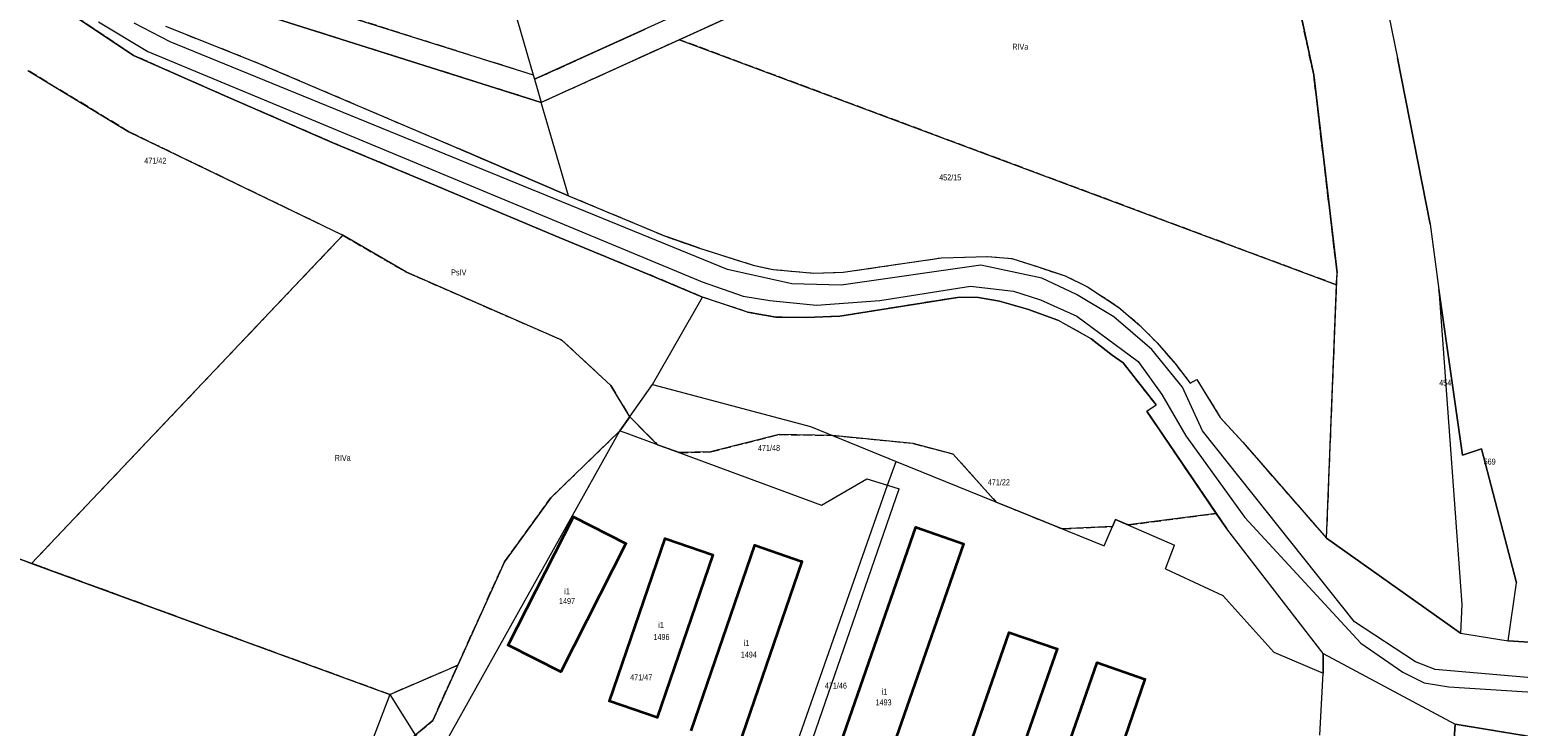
# Model space of a CAD drawing. Header units: metres. Extents: x 7496145 to 7500200, y 5498500 to 5502080.
# Tile 130 of 202: x 7497985 to 7498358, y 5500812 to 5500987. Entities that reach past the tile are written whole.
import ezdxf
from ezdxf.enums import TextEntityAlignment as Align

# ---------------------------------------------------------------- set-up
doc = ezdxf.new("R2010")
doc.units = ezdxf.units.M
doc.header["$MEASUREMENT"] = 0
for name, pattern in [('2.25_0.75', [3, 2.25, -0.75]), ('219-1000', [0]), ('egug-1000', [0])]:
    doc.linetypes.add(name, pattern=pattern)
doc.layers.get('0').update_dxf_attribs({"color": 2, "linetype": 'CONTINUOUS', "lineweight": 5})
for name, color, linetype in [('209-oznaczenie konturu klasyfikacyjnego', 7, 'CONTINUOUS'), ('211-numer działki ewidencyjnej', 7, 'CONTINUOUS'), ('217-kontur klasyfikacyjny', 7, 'CONTINUOUS'), ('218-kontur użytku gruntowego', 7, 'CONTINUOUS'), ('219-działka ewidencyjna', 7, 'CONTINUOUS'), ('312-budynek ewidencyjny', 7, 'CONTINUOUS'), ('312-oznaczenie budynku ewidencyjnego', 7, 'CONTINUOUS'), ('312-oznaczenie budynku ewidencyjnego-Atr117', 7, 'CONTINUOUS'), ('Punkt budynku', 7, 'CONTINUOUS')]:
    doc.layers.add(name, color=color, linetype=linetype)
doc.styles.get("Standard").update_dxf_attribs({"font": 'Working1250', "width": 0.75})

# ---------------------------------------------------------------- blocks, each defined once
blk = doc.blocks.new('PUNKTBUD')
at = {"color": 0}
blk.add_circle((0, 0), 0.09, dxfattribs=at)

msp = doc.modelspace()

# ---------------------------------------------------------------- linework, layer by layer
at = {"layer": '217-kontur klasyfikacyjny', "color": 3, "linetype": '2.25_0.75', "lineweight": 18, "flags": 128}
for points in [[(7498306.79, 5500975.48), (7498293.3, 5501038.73)], [(7498221.82, 5501017.96), (7498147.89, 5500984.33)], [(7498046.94, 5500995.84), (7498111.26, 5500975.51)], [(7498011.13, 5500980.39), (7497993.56, 5500992.05)], [(7498113.27, 5500968.58), (7498037.13, 5500992.64)], [(7498019.08, 5500987.7), (7498042.36, 5500978.48)], [(7498111.58, 5500974.4), (7498139.31, 5500987)], [(7498147.89, 5500984.33), (7498113.27, 5500968.58)], [(7498312.53, 5500922.89), (7498147.89, 5500984.33)], [(7498033.84, 5500970.32), (7498011.13, 5500980.39)], [(7498009.97, 5500961.25), (7497984.64, 5500976.59)], [(7498042.36, 5500978.48), (7498092.55, 5500957.03)], [(7498111.26, 5500975.51), (7498111.58, 5500974.4)], [(7498312.65, 5500925.89), (7498306.79, 5500975.48)], [(7498061.06, 5500958.5), (7498033.84, 5500970.32)], [(7498063.55, 5500935.31), (7498009.97, 5500961.25)], [(7498085.8, 5500948.2), (7498061.06, 5500958.5)], [(7498092.55, 5500957.03), (7498120.09, 5500945.23)], [(7498117.73, 5500934.73), (7498085.8, 5500948.2)], [(7498120.09, 5500945.23), (7498144.53, 5500935)], [(7497985.58, 5500853.09), (7498063.55, 5500935.31)], [(7498063.55, 5500935.31), (7498079.49, 5500926.05)], [(7498140.42, 5500925.4), (7498117.73, 5500934.73)], [(7498144.53, 5500935), (7498152.94, 5500932.11)], [(7498152.94, 5500932.11), (7498166.34, 5500927.82)], [(7498166.34, 5500927.82), (7498171.34, 5500926.73)], [(7498188.94, 5500926.05), (7498213.54, 5500929.68)], [(7498213.54, 5500929.68), (7498225.04, 5500929.99)], [(7498225.04, 5500929.99), (7498231.14, 5500929.5)], [(7498231.14, 5500929.5), (7498237.74, 5500927.4)], [(7498237.74, 5500927.4), (7498244.55, 5500925.11)], [(7498079.49, 5500926.05), (7498118.44, 5500909.05)], [(7498153.64, 5500919.81), (7498140.42, 5500925.4)], [(7498171.34, 5500926.73), (7498181.54, 5500925.84)], [(7498181.54, 5500925.84), (7498188.94, 5500926.05)], [(7498244.55, 5500925.11), (7498250.15, 5500922.42)], [(7498312.53, 5500922.89), (7498312.65, 5500925.89)], [(7498164.95, 5500916.08), (7498153.64, 5500919.81)], [(7498217.55, 5500919.74), (7498188.03, 5500915.02)], [(7498222.8, 5500919.7), (7498217.55, 5500919.74)], [(7498250.15, 5500922.42), (7498257.96, 5500917.23)], [(7498310.02, 5500859.38), (7498312.53, 5500922.89)], [(7498172.03, 5500914.79), (7498164.95, 5500916.08)], [(7498228.1, 5500918.76), (7498222.8, 5500919.7)], [(7498235.08, 5500916.76), (7498228.1, 5500918.76)], [(7498242.67, 5500914.08), (7498235.08, 5500916.76)], [(7498257.96, 5500917.23), (7498263.26, 5500912.73)], [(7498179.61, 5500914.69), (7498172.03, 5500914.79)], [(7498188.03, 5500915.02), (7498179.61, 5500914.69)], [(7498251.06, 5500909.36), (7498242.67, 5500914.08)], [(7498263.26, 5500912.73), (7498267.57, 5500908.34)], [(7498118.44, 5500909.05), (7498130.67, 5500897.68)], [(7498256.33, 5500905.23), (7498251.06, 5500909.36)], [(7498259.07, 5500903.31), (7498256.33, 5500905.23)], [(7498267.57, 5500908.34), (7498272.07, 5500903.14)], [(7498267.33, 5500892.79), (7498259.07, 5500903.31)], [(7498272.07, 5500903.14), (7498275.88, 5500898.25)], [(7498130.67, 5500897.68), (7498135.42, 5500889.78)], [(7498275.88, 5500898.25), (7498277.48, 5500899.15)], [(7498277.48, 5500899.15), (7498283.39, 5500889.65)], [(7497873.96, 5500893.96), (7497985.58, 5500853.09)], [(7498264.97, 5500891.22), (7498267.33, 5500892.79)], [(7498282.37, 5500865.61), (7498264.97, 5500891.22)], [(7498115.63, 5500869.48), (7498132.98, 5500886.31)], [(7498132.98, 5500886.31), (7498135.42, 5500889.78)], [(7498135.42, 5500889.78), (7498142.41, 5500882.83)], [(7498283.39, 5500889.65), (7498289, 5500883.46)], [(7498142.41, 5500882.83), (7498147.81, 5500880.84)], [(7498155.69, 5500881.03), (7498172.85, 5500885.39)], [(7498172.85, 5500885.39), (7498186.2, 5500885.17)], [(7498186.2, 5500885.17), (7498206.42, 5500883.17)], [(7498206.42, 5500883.17), (7498216.47, 5500880.49)], [(7498289, 5500883.46), (7498310.02, 5500859.38)], [(7498147.81, 5500880.84), (7498155.69, 5500881.03)], [(7498216.47, 5500880.49), (7498227.27, 5500868.44)], [(7498104.04, 5500853.48), (7498115.63, 5500869.48)], [(7498227.27, 5500868.44), (7498243.75, 5500861.75)], [(7498256.39, 5500862.36), (7498257.16, 5500864.11)], [(7498257.16, 5500864.11), (7498260.32, 5500862.72)], [(7498260.32, 5500862.72), (7498282.37, 5500865.61)], [(7498243.75, 5500861.75), (7498256.39, 5500862.36)], [(7498075.34, 5500820.23), (7497985.58, 5500853.09)], [(7498092.33, 5500827.56), (7498104.04, 5500853.48)], [(7498092.33, 5500827.56), (7498075.34, 5500820.23)], [(7498086.06, 5500813.69), (7498092.33, 5500827.56)], [(7498066.61, 5500797.4), (7498086.06, 5500813.69)], [(7498342.23, 5500812.79), (7498341.89, 5500807.77)], [(7498368.51, 5500808.46), (7498342.23, 5500812.79)]]:
    msp.add_lwpolyline(points, dxfattribs=at)
at = {"layer": '218-kontur użytku gruntowego', "color": 3, "linetype": 'egug-1000', "lineweight": 18, "flags": 128}
for points in [[(7498306.79, 5500975.48), (7498293.3, 5501038.73)], [(7498221.82, 5501017.96), (7498147.89, 5500984.33)], [(7498046.94, 5500995.84), (7498111.26, 5500975.51)], [(7498011.13, 5500980.39), (7497993.56, 5500992.05)], [(7498113.27, 5500968.58), (7498037.13, 5500992.64)], [(7498002.37, 5500988.82), (7498014.67, 5500981.38)], [(7498020.29, 5500983.79), (7498011.24, 5500988.43)], [(7498019.08, 5500987.7), (7498042.36, 5500978.48)], [(7498111.58, 5500974.4), (7498139.31, 5500987)], [(7498325.63, 5500990.28), (7498327.81, 5500979.72)], [(7498159.94, 5500926.71), (7498020.29, 5500983.79)], [(7498147.89, 5500984.33), (7498113.27, 5500968.58)], [(7498147.89, 5500984.33), (7498312.53, 5500922.89)], [(7498033.84, 5500970.32), (7498011.13, 5500980.39)], [(7498014.67, 5500981.38), (7498153.54, 5500923.64)], [(7498327.81, 5500979.72), (7498335.96, 5500938.07)], [(7497984.64, 5500976.59), (7498009.97, 5500961.25)], [(7498042.36, 5500978.48), (7498092.55, 5500957.03)], [(7498111.26, 5500975.51), (7498111.58, 5500974.4)], [(7498312.65, 5500925.89), (7498306.79, 5500975.48)], [(7498061.06, 5500958.5), (7498033.84, 5500970.32)], [(7498009.97, 5500961.25), (7498063.55, 5500935.31)], [(7498085.8, 5500948.2), (7498061.06, 5500958.5)], [(7498092.55, 5500957.03), (7498120.09, 5500945.23)], [(7498117.73, 5500934.73), (7498085.8, 5500948.2)], [(7498120.09, 5500945.23), (7498144.53, 5500935)], [(7498063.55, 5500935.31), (7497985.58, 5500853.09)], [(7498079.49, 5500926.05), (7498063.55, 5500935.31)], [(7498140.42, 5500925.4), (7498117.73, 5500934.73)], [(7498144.53, 5500935), (7498152.94, 5500932.11)], [(7498335.96, 5500938.07), (7498338.17, 5500921.76)], [(7498152.94, 5500932.11), (7498166.34, 5500927.82)], [(7498166.34, 5500927.82), (7498171.34, 5500926.73)], [(7498223.4, 5500927.85), (7498188.41, 5500922.84)], [(7498188.94, 5500926.05), (7498213.54, 5500929.68)], [(7498213.54, 5500929.68), (7498225.04, 5500929.99)], [(7498238.65, 5500924.54), (7498223.4, 5500927.85)], [(7498225.04, 5500929.99), (7498231.14, 5500929.5)], [(7498231.14, 5500929.5), (7498237.74, 5500927.4)], [(7498237.74, 5500927.4), (7498244.55, 5500925.11)], [(7498118.44, 5500909.05), (7498079.49, 5500926.05)], [(7498153.64, 5500919.81), (7498140.42, 5500925.4)], [(7498153.54, 5500923.64), (7498163.88, 5500920.04)], [(7498176.06, 5500923.17), (7498159.94, 5500926.71)], [(7498171.34, 5500926.73), (7498181.54, 5500925.84)], [(7498181.54, 5500925.84), (7498188.94, 5500926.05)], [(7498247.34, 5500920.47), (7498238.65, 5500924.54)], [(7498244.55, 5500925.11), (7498250.15, 5500922.42)], [(7498312.53, 5500922.89), (7498312.65, 5500925.89)], [(7498164.95, 5500916.08), (7498153.64, 5500919.81)], [(7498163.88, 5500920.04), (7498170.57, 5500918.93)], [(7498188.41, 5500922.84), (7498176.06, 5500923.17)], [(7498217.55, 5500919.74), (7498188.03, 5500915.02)], [(7498198.09, 5500918.96), (7498220.79, 5500922.58)], [(7498222.8, 5500919.7), (7498217.55, 5500919.74)], [(7498220.79, 5500922.58), (7498231.56, 5500921.34)], [(7498231.56, 5500921.34), (7498238.31, 5500919.14)], [(7498256.72, 5500914.89), (7498247.34, 5500920.47)], [(7498250.15, 5500922.42), (7498257.96, 5500917.23)], [(7498310.02, 5500859.38), (7498312.53, 5500922.89)], [(7498344.06, 5500880.23), (7498338.17, 5500921.76)], [(7498338.17, 5500921.76), (7498343.89, 5500842.83)], [(7498172.03, 5500914.79), (7498164.95, 5500916.08)], [(7498170.57, 5500918.93), (7498182.24, 5500917.8)], [(7498182.24, 5500917.8), (7498198.09, 5500918.96)], [(7498228.1, 5500918.76), (7498222.8, 5500919.7)], [(7498235.08, 5500916.76), (7498228.1, 5500918.76)], [(7498242.67, 5500914.08), (7498235.08, 5500916.76)], [(7498238.31, 5500919.14), (7498247.46, 5500915.07)], [(7498257.96, 5500917.23), (7498263.26, 5500912.73)], [(7498179.61, 5500914.69), (7498172.03, 5500914.79)], [(7498188.03, 5500915.02), (7498179.61, 5500914.69)], [(7498251.06, 5500909.36), (7498242.67, 5500914.08)], [(7498247.46, 5500915.07), (7498262.78, 5500903.68)], [(7498266.24, 5500906.68), (7498256.72, 5500914.89)], [(7498263.26, 5500912.73), (7498267.57, 5500908.34)], [(7498130.67, 5500897.68), (7498118.44, 5500909.05)], [(7498256.33, 5500905.23), (7498251.06, 5500909.36)], [(7498259.07, 5500903.31), (7498256.33, 5500905.23)], [(7498273.93, 5500897.24), (7498266.24, 5500906.68)], [(7498267.57, 5500908.34), (7498272.07, 5500903.14)], [(7498267.33, 5500892.79), (7498259.07, 5500903.31)], [(7498262.78, 5500903.68), (7498268.75, 5500895.41)], [(7498272.07, 5500903.14), (7498275.88, 5500898.25)], [(7498135.42, 5500889.78), (7498130.67, 5500897.68)], [(7498275.88, 5500898.25), (7498277.48, 5500899.15)], [(7498277.48, 5500899.15), (7498283.39, 5500889.65)], [(7497985.58, 5500853.09), (7497873.96, 5500893.96)], [(7498268.75, 5500895.41), (7498274.79, 5500885.03)], [(7498278.97, 5500886.27), (7498273.93, 5500897.24)], [(7498264.97, 5500891.22), (7498267.33, 5500892.79)], [(7498282.37, 5500865.61), (7498264.97, 5500891.22)], [(7498132.98, 5500886.31), (7498115.63, 5500869.48)], [(7498135.42, 5500889.78), (7498132.98, 5500886.31)], [(7498142.41, 5500882.83), (7498135.42, 5500889.78)], [(7498317.02, 5500838.48), (7498278.97, 5500886.27)], [(7498283.39, 5500889.65), (7498289, 5500883.46)], [(7498147.81, 5500880.84), (7498142.41, 5500882.83)], [(7498172.85, 5500885.39), (7498155.69, 5500881.03)], [(7498186.2, 5500885.17), (7498172.85, 5500885.39)], [(7498206.42, 5500883.17), (7498186.2, 5500885.17)], [(7498216.47, 5500880.49), (7498206.42, 5500883.17)], [(7498274.79, 5500885.03), (7498289.53, 5500864.62)], [(7498289, 5500883.46), (7498310.02, 5500859.38)], [(7498155.69, 5500881.03), (7498147.81, 5500880.84)], [(7498227.27, 5500868.44), (7498216.47, 5500880.49)], [(7498348.81, 5500881.77), (7498344.06, 5500880.23)], [(7498357.6, 5500848.19), (7498348.81, 5500881.77)], [(7498115.63, 5500869.48), (7498104.04, 5500853.48)], [(7498243.75, 5500861.75), (7498227.27, 5500868.44)], [(7498257.16, 5500864.11), (7498256.39, 5500862.36)], [(7498260.32, 5500862.72), (7498257.16, 5500864.11)], [(7498282.37, 5500865.61), (7498260.32, 5500862.72)], [(7498285.02, 5500861.71), (7498282.37, 5500865.61)], [(7498289.53, 5500864.62), (7498318.63, 5500833.08)], [(7498256.39, 5500862.36), (7498243.75, 5500861.75)], [(7498309.16, 5500830.48), (7498285.02, 5500861.71)], [(7498343.59, 5500835.6), (7498310.02, 5500859.38)], [(7497985.58, 5500853.09), (7498075.34, 5500820.23)], [(7498104.04, 5500853.48), (7498092.33, 5500827.56)], [(7498355.51, 5500833.69), (7498357.6, 5500848.19)], [(7498343.89, 5500842.83), (7498343.59, 5500835.6)], [(7498332.3, 5500828.46), (7498317.02, 5500838.48)], [(7498309.16, 5500825.56), (7498309.16, 5500830.48)], [(7498309.16, 5500830.48), (7498342.23, 5500812.79)], [(7498318.63, 5500833.08), (7498329.09, 5500825.83)], [(7498402.18, 5500830.64), (7498355.51, 5500833.69)], [(7498075.34, 5500820.23), (7498092.33, 5500827.56)], [(7498092.33, 5500827.56), (7498086.06, 5500813.69)], [(7498337.21, 5500826.49), (7498332.3, 5500828.46)], [(7498367.09, 5500823.88), (7498337.21, 5500826.49)], [(7498308.32, 5500810.03), (7498309.16, 5500825.56)], [(7498329.09, 5500825.83), (7498334.47, 5500823.2)], [(7498334.47, 5500823.2), (7498340.68, 5500822.17)], [(7498340.68, 5500822.17), (7498383.99, 5500819.38)], [(7498086.06, 5500813.69), (7498066.61, 5500797.4)], [(7498342.23, 5500812.79), (7498341.89, 5500807.77)], [(7498368.51, 5500808.46), (7498342.23, 5500812.79)]]:
    msp.add_lwpolyline(points, dxfattribs=at)
at = {"layer": '219-działka ewidencyjna', "color": 3, "linetype": '219-1000', "lineweight": 18, "flags": 128}
for points in [[(7498293.3, 5501038.73), (7498306.79, 5500975.48)], [(7498221.82, 5501017.96), (7498113.27, 5500968.58)], [(7498101.68, 5501008.41), (7498111.26, 5500975.51)], [(7498046.94, 5500995.84), (7498111.26, 5500975.51)], [(7497993.56, 5500992.05), (7498011.13, 5500980.39)], [(7498037.13, 5500992.64), (7498113.27, 5500968.58)], [(7498019.08, 5500987.7), (7498042.36, 5500978.48)], [(7498146.09, 5500990.08), (7498111.58, 5500974.4)], [(7498325.63, 5500990.28), (7498327.81, 5500979.72)], [(7498011.13, 5500980.39), (7498033.84, 5500970.32)], [(7498335.96, 5500938.07), (7498327.81, 5500979.72)], [(7498042.36, 5500978.48), (7498092.55, 5500957.03)], [(7498111.26, 5500975.51), (7498111.58, 5500974.4)], [(7498111.58, 5500974.4), (7498113.27, 5500968.58)], [(7498306.79, 5500975.48), (7498312.65, 5500925.89)], [(7498033.84, 5500970.32), (7498061.06, 5500958.5)], [(7498120.09, 5500945.23), (7498113.27, 5500968.58)], [(7498061.06, 5500958.5), (7498085.8, 5500948.2)], [(7498120.09, 5500945.23), (7498092.55, 5500957.03)], [(7498085.8, 5500948.2), (7498117.73, 5500934.73)], [(7498120.09, 5500945.23), (7498144.53, 5500935)], [(7498117.73, 5500934.73), (7498140.42, 5500925.4)], [(7498152.94, 5500932.11), (7498144.53, 5500935)], [(7498335.96, 5500938.07), (7498338.17, 5500921.76)], [(7498152.94, 5500932.11), (7498166.34, 5500927.82)], [(7498166.34, 5500927.82), (7498171.34, 5500926.73)], [(7498188.94, 5500926.05), (7498213.54, 5500929.68)], [(7498213.54, 5500929.68), (7498225.04, 5500929.99)], [(7498225.04, 5500929.99), (7498231.14, 5500929.5)], [(7498231.14, 5500929.5), (7498237.74, 5500927.4)], [(7498237.74, 5500927.4), (7498244.55, 5500925.11)], [(7498140.42, 5500925.4), (7498153.64, 5500919.81)], [(7498171.34, 5500926.73), (7498181.54, 5500925.84)], [(7498181.54, 5500925.84), (7498188.94, 5500926.05)], [(7498244.55, 5500925.11), (7498250.15, 5500922.42)], [(7498310.02, 5500859.38), (7498312.65, 5500925.89)], [(7498141.13, 5500897.9), (7498153.64, 5500919.81)], [(7498164.95, 5500916.08), (7498153.64, 5500919.81)], [(7498188.03, 5500915.02), (7498217.55, 5500919.74)], [(7498222.8, 5500919.7), (7498217.55, 5500919.74)], [(7498250.15, 5500922.42), (7498257.96, 5500917.23)], [(7498338.17, 5500921.76), (7498344.06, 5500880.23)], [(7498338.17, 5500921.76), (7498343.89, 5500842.83)], [(7498164.95, 5500916.08), (7498172.03, 5500914.79)], [(7498222.8, 5500919.7), (7498228.1, 5500918.76)], [(7498228.1, 5500918.76), (7498235.08, 5500916.76)], [(7498235.08, 5500916.76), (7498242.67, 5500914.08)], [(7498257.96, 5500917.23), (7498263.26, 5500912.73)], [(7498172.03, 5500914.79), (7498179.61, 5500914.69)], [(7498179.61, 5500914.69), (7498188.03, 5500915.02)], [(7498251.06, 5500909.36), (7498242.67, 5500914.08)], [(7498263.26, 5500912.73), (7498267.57, 5500908.34)], [(7498251.06, 5500909.36), (7498256.33, 5500905.23)], [(7498256.33, 5500905.23), (7498259.07, 5500903.31)], [(7498267.57, 5500908.34), (7498272.07, 5500903.14)], [(7498259.07, 5500903.31), (7498267.33, 5500892.79)], [(7498272.07, 5500903.14), (7498275.88, 5500898.25)], [(7498132.98, 5500886.31), (7498141.13, 5500897.9)], [(7498141.13, 5500897.9), (7498180.71, 5500887.41)], [(7498275.88, 5500898.25), (7498277.48, 5500899.15)], [(7498277.48, 5500899.15), (7498283.39, 5500889.65)], [(7497873.96, 5500893.96), (7498075.34, 5500820.23)], [(7498264.97, 5500891.22), (7498267.33, 5500892.79)], [(7498264.97, 5500891.22), (7498285.02, 5500861.71)], [(7498086.23, 5500802.75), (7498132.98, 5500886.31)], [(7498132.98, 5500886.31), (7498134.18, 5500885.87)], [(7498180.71, 5500887.41), (7498202.14, 5500878.65)], [(7498283.39, 5500889.65), (7498289, 5500883.46)], [(7498134.18, 5500885.87), (7498183.44, 5500867.67)], [(7498289, 5500883.46), (7498310.02, 5500859.38)], [(7498344.06, 5500880.23), (7498348.81, 5500881.77)], [(7498348.81, 5500881.77), (7498357.6, 5500848.19)], [(7498200.05, 5500872.69), (7498202.14, 5500878.65)], [(7498202.14, 5500878.65), (7498254.26, 5500857.48)], [(7498165.65, 5500774.76), (7498200.05, 5500872.69)], [(7498169.03, 5500773.73), (7498202.96, 5500871.8)], [(7498183.44, 5500867.67), (7498194.81, 5500874.28)], [(7498194.81, 5500874.28), (7498200.05, 5500872.69)], [(7498200.05, 5500872.69), (7498202.96, 5500871.8)], [(7498254.26, 5500857.48), (7498257.16, 5500864.11)], [(7498257.16, 5500864.11), (7498271.92, 5500857.64)], [(7498309.16, 5500830.48), (7498285.02, 5500861.71)], [(7498269.68, 5500851.72), (7498271.92, 5500857.64)], [(7498310.02, 5500859.38), (7498343.59, 5500835.6)], [(7498269.68, 5500851.72), (7498284.04, 5500845.05)], [(7498355.51, 5500833.69), (7498357.6, 5500848.19)], [(7498284.04, 5500845.05), (7498296.79, 5500830.87)], [(7498343.89, 5500842.83), (7498343.59, 5500835.6)], [(7498343.59, 5500835.6), (7498355.51, 5500833.69)], [(7498296.79, 5500830.87), (7498309.16, 5500825.56)], [(7498309.16, 5500830.48), (7498309.16, 5500825.56)], [(7498309.16, 5500830.48), (7498342.23, 5500812.79)], [(7498309.16, 5500830.48), (7498309.16, 5500825.56)], [(7498355.51, 5500833.69), (7498402.18, 5500830.64)], [(7498308.32, 5500810.03), (7498309.16, 5500825.56)], [(7498308.32, 5500810.03), (7498309.16, 5500825.56)], [(7498075.34, 5500820.23), (7498041.67, 5500732.13)], [(7498075.34, 5500820.23), (7498086.23, 5500802.75)], [(7498341.89, 5500807.77), (7498342.23, 5500812.79)], [(7498342.23, 5500812.79), (7498368.51, 5500808.46)]]:
    msp.add_lwpolyline(points, dxfattribs=at)
at = {"layer": '312-budynek ewidencyjny', "color": 7, "linetype": 'Continuous', "lineweight": 35, "flags": 128}
for points in [[(7498104.97, 5500832.58), (7498121.32, 5500864.77)], [(7498121.32, 5500864.77), (7498134.47, 5500858.09)], [(7498179.41, 5500782.33), (7498207.14, 5500862.15)], [(7498207.14, 5500862.15), (7498219.09, 5500858)], [(7498134.47, 5500858.09), (7498118.13, 5500825.9)], [(7498130.33, 5500818.57), (7498144.28, 5500859.31)], [(7498144.28, 5500859.31), (7498156.24, 5500855.21)], [(7498150.78, 5500811.12), (7498166.77, 5500857.66)], [(7498166.77, 5500857.66), (7498178.58, 5500853.6)], [(7498219.09, 5500858), (7498191.36, 5500778.18)], [(7498156.24, 5500855.21), (7498142.29, 5500814.47)], [(7498178.58, 5500853.6), (7498162.6, 5500807.07)], [(7498208.46, 5500772.23), (7498230.46, 5500835.76)], [(7498230.46, 5500835.76), (7498242.52, 5500831.7)], [(7498118.13, 5500825.9), (7498104.97, 5500832.58)], [(7498242.52, 5500831.7), (7498234.51, 5500808.67)], [(7498244.52, 5500805.18), (7498252.55, 5500828.23)], [(7498252.55, 5500828.23), (7498264.52, 5500824.06)], [(7498264.52, 5500824.06), (7498242.58, 5500760.27)], [(7498142.29, 5500814.47), (7498130.33, 5500818.57)]]:
    msp.add_lwpolyline(points, dxfattribs=at)

# ---------------------------------------------------------------- block references
at = {"layer": 'Punkt budynku', "color": 5, "linetype": 'Continuous', "lineweight": 13}
for p in [(7498121.32, 5500864.77), (7498207.14, 5500862.15), (7498134.47, 5500858.09), (7498144.28, 5500859.31), (7498166.77, 5500857.66), (7498219.09, 5500858), (7498156.24, 5500855.21), (7498178.58, 5500853.6), (7498230.46, 5500835.76), (7498104.97, 5500832.58), (7498242.52, 5500831.7), (7498252.55, 5500828.23), (7498118.13, 5500825.9), (7498264.52, 5500824.06), (7498130.33, 5500818.57), (7498142.29, 5500814.47)]:
    msp.add_blockref('PUNKTBUD', p, dxfattribs=at)

# ---------------------------------------------------------------- texts
at = {"layer": '209-oznaczenie konturu klasyfikacyjnego', "color": 3, "linetype": 'Continuous', "lineweight": 18, "width": 0.79}
for s, p in [('RIVa', (7498231.27, 5500981.81)), ('PsIV', (7498090.68, 5500925.25)), ('RIVa', (7498061.5, 5500878.77))]:
    msp.add_text(s, height=1.5, dxfattribs=at).set_placement(p)
at = {"layer": '211-numer działki ewidencyjnej', "color": 3, "linetype": 'Continuous', "lineweight": 18, "width": 0.79}
for s, p in [('471/42', (7498013.8, 5500954.74)), ('454', (7498338.24, 5500899.1)), ('471/48', (7498167.56, 5500882.79)), ('471/47', (7498135.53, 5500825.25)), ('471/46', (7498184.31, 5500823.21))]:
    msp.add_text(s, height=1.5, dxfattribs=at).set_placement(p, align=Align.TOP_LEFT)
for s, p in [('452/15', (7498212.96, 5500949.06)), ('569', (7498349.36, 5500877.85)), ('471/22', (7498225.15, 5500872.69))]:
    msp.add_text(s, height=1.5, dxfattribs=at).set_placement(p)
at = {"layer": '312-oznaczenie budynku ewidencyjnego', "color": 7, "linetype": 'Continuous', "lineweight": 18, "width": 0.79}
for s, p in [('1497', (7498117.71, 5500844.4)), ('1496', (7498141.37, 5500835.4)), ('1494', (7498163.25, 5500830.99)), ('1493', (7498197.01, 5500819))]:
    msp.add_text(s, height=1.5, dxfattribs=at).set_placement(p, align=Align.TOP_LEFT)
at = {"layer": '312-oznaczenie budynku ewidencyjnego-Atr117', "color": 7, "width": 0.9}
for p in [(7498119.72, 5500845.34), (7498143.29, 5500836.89), (7498164.68, 5500832.37), (7498199.25, 5500820.17)]:
    msp.add_text('i1', height=1.5, dxfattribs=at).set_placement(p, align=Align.CENTER)

doc.saveas('drawing.dxf')
